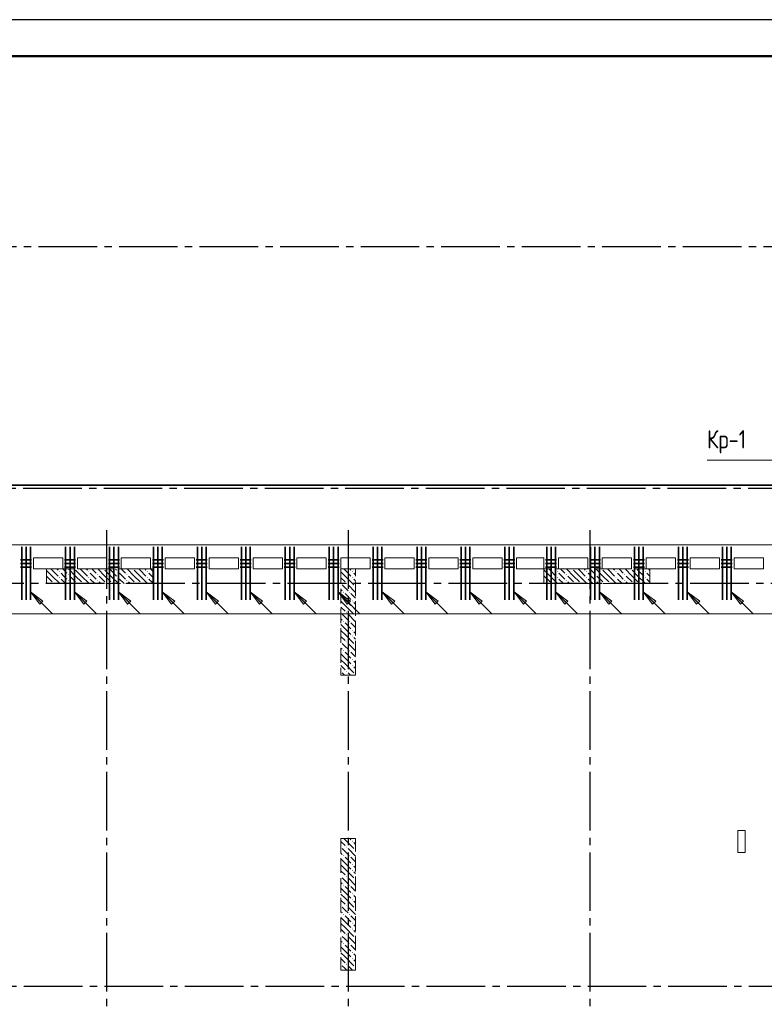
# Model space of a CAD drawing. Header units: millimetres. Extents: x 0 to 61017, y 0 to 42000.
# Tile 13 of 23: x 23752 to 33923, y 28556 to 42000. Entities that reach past the tile are written whole.
import ezdxf

# ---------------------------------------------------------------- set-up
doc = ezdxf.new("R2010")
doc.units = ezdxf.units.MM
doc.linetypes.add('______2', pattern=[270, 200, -70])
doc.linetypes.add('______5', pattern=[1100, 800, -100, 100, -100])
for name, color, linetype, lineweight in [('S1 Стержни арматуры фон', 7, 'Continuous', 25), ('Standard', 7, 'Continuous', 25), ('ЖБ Пилон', 180, 'Continuous', 25), ('Оси', 40, '______5', 18), ('Позиционная метка номер позиции', 7, 'Continuous', 13), ('Поперечное армирование AW фон', 7, 'Continuous', 25)]:
    doc.layers.add(name, color=color, linetype=linetype, lineweight=lineweight)
doc.layers.add('ЖБ Перекрытие верхний уровень', color=7, linetype='Continuous', lineweight=25, true_color=0xe0e0ff)
doc.styles.add('GOST 2.304-81', font='txt')

msp = doc.modelspace()

# ---------------------------------------------------------------- hatches: boundary and pattern name
at = {"layer": 'ЖБ Пилон', "linetype": 'Continuous', "lineweight": 18, "transparency": 33554687}
for points in [[(24290, 34463), (24297, 34470), (24303, 34463), (24297, 34457)], [(24410, 34423), (24417, 34430), (24423, 34423), (24417, 34417)], [(24500, 34500), (24497, 34497), (24494, 34500)], [(24690, 34463), (24697, 34470), (24703, 34463), (24697, 34457)], [(24810, 34423), (24817, 34430), (24823, 34423), (24817, 34417)], [(24900, 34500), (24897, 34497), (24894, 34500)], [(25090, 34463), (25097, 34470), (25103, 34463), (25097, 34457)], [(25210, 34423), (25217, 34430), (25223, 34423), (25217, 34417)], [(25300, 34500), (25297, 34497), (25294, 34500)], [(25490, 34463), (25497, 34470), (25503, 34463), (25497, 34457)], [(28290, 34463), (28297, 34470), (28303, 34463), (28297, 34457)], [(31090, 34463), (31097, 34470), (31103, 34463), (31097, 34457)], [(31210, 34423), (31217, 34430), (31223, 34423), (31217, 34417)], [(31300, 34500), (31297, 34497), (31294, 34500)], [(31490, 34463), (31497, 34470), (31503, 34463), (31497, 34457)], [(31610, 34423), (31617, 34430), (31623, 34423), (31617, 34417)], [(31700, 34500), (31697, 34497), (31694, 34500)], [(31890, 34463), (31897, 34470), (31903, 34463), (31897, 34457)], [(32010, 34423), (32017, 34430), (32023, 34423), (32017, 34417)], [(32100, 34500), (32097, 34497), (32094, 34500)], [(32290, 34463), (32297, 34470), (32303, 34463), (32297, 34457)], [(24130, 34303), (24137, 34310), (24143, 34303), (24140, 34300), (24134, 34300)], [(24210, 34303), (24217, 34310), (24223, 34303), (24220, 34300), (24214, 34300)], [(24290, 34383), (24297, 34390), (24303, 34383), (24297, 34377)], [(24410, 34343), (24417, 34350), (24423, 34343), (24417, 34337)], [(24530, 34303), (24537, 34310), (24543, 34303), (24540, 34300), (24534, 34300)], [(24610, 34303), (24617, 34310), (24623, 34303), (24620, 34300), (24614, 34300)], [(24690, 34383), (24697, 34390), (24703, 34383), (24697, 34377)], [(24810, 34343), (24817, 34350), (24823, 34343), (24817, 34337)], [(24930, 34303), (24937, 34310), (24943, 34303), (24940, 34300), (24934, 34300)], [(25010, 34303), (25017, 34310), (25023, 34303), (25020, 34300), (25014, 34300)], [(25090, 34383), (25097, 34390), (25103, 34383), (25097, 34377)], [(25210, 34343), (25217, 34350), (25223, 34343), (25217, 34337)], [(25330, 34303), (25337, 34310), (25343, 34303), (25340, 34300), (25334, 34300)], [(25410, 34303), (25417, 34310), (25423, 34303), (25420, 34300), (25414, 34300)], [(25490, 34383), (25497, 34390), (25503, 34383), (25497, 34377)], [(28140, 34307), (28143, 34303), (28140, 34300)], [(28210, 34303), (28217, 34310), (28223, 34303), (28217, 34297)], [(28290, 34383), (28297, 34390), (28303, 34383), (28297, 34377)], [(30930, 34303), (30937, 34310), (30943, 34303), (30940, 34300), (30934, 34300)], [(31010, 34303), (31017, 34310), (31023, 34303), (31020, 34300), (31014, 34300)], [(31090, 34383), (31097, 34390), (31103, 34383), (31097, 34377)], [(31210, 34343), (31217, 34350), (31223, 34343), (31217, 34337)], [(31330, 34303), (31337, 34310), (31343, 34303), (31340, 34300), (31334, 34300)], [(31410, 34303), (31417, 34310), (31423, 34303), (31420, 34300), (31414, 34300)], [(31490, 34383), (31497, 34390), (31503, 34383), (31497, 34377)], [(31610, 34343), (31617, 34350), (31623, 34343), (31617, 34337)], [(31730, 34303), (31737, 34310), (31743, 34303), (31740, 34300), (31734, 34300)], [(31810, 34303), (31817, 34310), (31823, 34303), (31820, 34300), (31814, 34300)], [(31890, 34383), (31897, 34390), (31903, 34383), (31897, 34377)], [(32010, 34343), (32017, 34350), (32023, 34343), (32017, 34337)], [(32130, 34303), (32137, 34310), (32143, 34303), (32140, 34300), (32134, 34300)], [(32210, 34303), (32217, 34310), (32223, 34303), (32220, 34300), (32214, 34300)], [(32290, 34383), (32297, 34390), (32303, 34383), (32297, 34377)], [(28170, 34183), (28177, 34190), (28183, 34183), (28177, 34177)], [(28250, 34183), (28257, 34190), (28263, 34183), (28257, 34177)], [(28330, 34263), (28337, 34270), (28340, 34267), (28340, 34260), (28337, 34257)], [(28290, 34063), (28297, 34070), (28303, 34063), (28297, 34057)], [(28140, 33907), (28143, 33903), (28140, 33900)], [(28210, 33903), (28217, 33910), (28223, 33903), (28217, 33897)], [(28290, 33983), (28297, 33990), (28303, 33983), (28297, 33977)], [(28170, 33783), (28177, 33790), (28183, 33783), (28177, 33777)], [(28250, 33783), (28257, 33790), (28263, 33783), (28257, 33777)], [(28330, 33863), (28337, 33870), (28340, 33867), (28340, 33860), (28337, 33857)], [(28290, 33663), (28297, 33670), (28303, 33663), (28297, 33657)], [(28140, 33507), (28143, 33503), (28140, 33500)], [(28210, 33503), (28217, 33510), (28223, 33503), (28217, 33497)], [(28290, 33583), (28297, 33590), (28303, 33583), (28297, 33577)], [(28170, 33383), (28177, 33390), (28183, 33383), (28177, 33377)], [(28250, 33383), (28257, 33390), (28263, 33383), (28257, 33377)], [(28330, 33463), (28337, 33470), (28340, 33467), (28340, 33460), (28337, 33457)], [(28290, 33263), (28297, 33270), (28303, 33263), (28297, 33257)], [(28140, 33107), (28143, 33103), (28140, 33100)], [(28210, 33103), (28217, 33110), (28223, 33103), (28217, 33097)], [(28290, 33183), (28297, 33190), (28303, 33183), (28297, 33177)], [(28330, 33063), (28337, 33070), (28340, 33067), (28340, 33060), (28337, 33057)], [(28290, 30783), (28297, 30790), (28303, 30783), (28297, 30777)], [(28140, 30707), (28143, 30703), (28140, 30700)], [(28210, 30703), (28217, 30710), (28223, 30703), (28217, 30697)], [(28330, 30663), (28337, 30670), (28340, 30667), (28340, 30660), (28337, 30657)], [(28170, 30583), (28177, 30590), (28183, 30583), (28177, 30577)], [(28250, 30583), (28257, 30590), (28263, 30583), (28257, 30577)], [(28290, 30463), (28297, 30470), (28303, 30463), (28297, 30457)], [(28290, 30383), (28297, 30390), (28303, 30383), (28297, 30377)], [(28140, 30307), (28143, 30303), (28140, 30300)], [(28210, 30303), (28217, 30310), (28223, 30303), (28217, 30297)], [(28330, 30263), (28337, 30270), (28340, 30267), (28340, 30260), (28337, 30257)], [(28170, 30183), (28177, 30190), (28183, 30183), (28177, 30177)], [(28250, 30183), (28257, 30190), (28263, 30183), (28257, 30177)], [(28290, 30063), (28297, 30070), (28303, 30063), (28297, 30057)], [(28290, 29983), (28297, 29990), (28303, 29983), (28297, 29977)], [(28140, 29907), (28143, 29903), (28140, 29900)], [(28210, 29903), (28217, 29910), (28223, 29903), (28217, 29897)], [(28330, 29863), (28337, 29870), (28340, 29867), (28340, 29860), (28337, 29857)], [(28170, 29783), (28177, 29790), (28183, 29783), (28177, 29777)], [(28250, 29783), (28257, 29790), (28263, 29783), (28257, 29777)], [(28290, 29663), (28297, 29670), (28303, 29663), (28297, 29657)], [(28290, 29583), (28297, 29590), (28303, 29583), (28297, 29577)], [(28140, 29507), (28143, 29503), (28140, 29500)], [(28210, 29503), (28217, 29510), (28223, 29503), (28217, 29497)], [(28330, 29463), (28337, 29470), (28340, 29467), (28340, 29460), (28337, 29457)], [(28170, 29383), (28177, 29390), (28183, 29383), (28177, 29377)], [(28250, 29383), (28257, 29390), (28263, 29383), (28257, 29377)], [(28290, 29263), (28297, 29270), (28303, 29263), (28297, 29257)], [(28290, 29183), (28297, 29190), (28303, 29183), (28297, 29177)], [(28140, 29107), (28143, 29103), (28140, 29100)], [(28210, 29103), (28217, 29110), (28223, 29103), (28217, 29097)], [(28330, 29063), (28337, 29070), (28340, 29067), (28340, 29060), (28337, 29057)]]:
    msp.add_hatch(color=7, dxfattribs=at).paths.add_polyline_path(points, flags=16)
at = {"layer": 'Позиционная метка номер позиции', "linetype": 'Continuous', "lineweight": 13, "transparency": 33554687}
for points in [[(24027, 34018), (23900, 34188), (24070, 34061)], [(24627, 34018), (24500, 34188), (24670, 34061)], [(25227, 34018), (25100, 34188), (25270, 34061)], [(25827, 34018), (25700, 34188), (25870, 34061)], [(26427, 34018), (26300, 34188), (26470, 34061)], [(27027, 34018), (26900, 34188), (27070, 34061)], [(27627, 34018), (27500, 34188), (27670, 34061)], [(28227, 34018), (28100, 34188), (28270, 34061)], [(28832, 34018), (28705, 34188), (28875, 34061)], [(29427, 34018), (29300, 34188), (29470, 34061)], [(30027, 34018), (29900, 34188), (30070, 34061)], [(30632, 34018), (30505, 34188), (30675, 34061)], [(31197, 34018), (31070, 34188), (31240, 34061)], [(31797, 34018), (31670, 34188), (31840, 34061)], [(32397, 34018), (32270, 34188), (32440, 34061)], [(32997, 34018), (32870, 34188), (33040, 34061)], [(33597, 34018), (33470, 34188), (33640, 34061)]]:
    msp.add_hatch(color=7, dxfattribs=at).paths.add_polyline_path(points, flags=16)

# ---------------------------------------------------------------- linework, layer by layer
at = {"layer": 'S1 Стержни арматуры фон', "color": 7, "linetype": 'Continuous', "lineweight": 35, "transparency": 33554687}
for p, q in [((23780, 34800), (23780, 34080)), ((23840, 34800), (23840, 34080)), ((23900, 34800), (23900, 34080)), ((24380, 34800), (24380, 34080)), ((24440, 34800), (24440, 34080)), ((24500, 34800), (24500, 34080)), ((24980, 34800), (24980, 34080)), ((25040, 34800), (25040, 34080)), ((25100, 34800), (25100, 34080)), ((25580, 34800), (25580, 34080)), ((25640, 34800), (25640, 34080)), ((25700, 34800), (25700, 34080)), ((26180, 34800), (26180, 34080)), ((26240, 34800), (26240, 34080)), ((26300, 34800), (26300, 34080)), ((26780, 34800), (26780, 34080)), ((26840, 34800), (26840, 34080)), ((26900, 34800), (26900, 34080)), ((27380, 34800), (27380, 34080)), ((27440, 34800), (27440, 34080)), ((27500, 34800), (27500, 34080)), ((27980, 34800), (27980, 34080)), ((28040, 34800), (28040, 34080)), ((28100, 34800), (28100, 34080)), ((28580, 34800), (28580, 34080)), ((28640, 34800), (28640, 34080)), ((28700, 34800), (28700, 34080)), ((29180, 34800), (29180, 34080)), ((29240, 34800), (29240, 34080)), ((29300, 34800), (29300, 34080)), ((29780, 34800), (29780, 34080)), ((29840, 34800), (29840, 34080)), ((29900, 34800), (29900, 34080)), ((30380, 34800), (30380, 34080)), ((30440, 34800), (30440, 34080)), ((30500, 34800), (30500, 34080)), ((30950, 34800), (30950, 34080)), ((31010, 34800), (31010, 34080)), ((31070, 34800), (31070, 34080)), ((31550, 34800), (31550, 34080)), ((31610, 34800), (31610, 34080)), ((31670, 34800), (31670, 34080)), ((32150, 34800), (32150, 34080)), ((32210, 34800), (32210, 34080)), ((32270, 34800), (32270, 34080)), ((32750, 34800), (32750, 34080)), ((32810, 34800), (32810, 34080)), ((32870, 34800), (32870, 34080)), ((33350, 34800), (33350, 34080)), ((33410, 34800), (33410, 34080)), ((33470, 34800), (33470, 34080))]:
    msp.add_line(p, q, dxfattribs=at)
at = {"layer": 'Standard', "color": 7, "linetype": 'Continuous', "lineweight": 13, "transparency": 33554687}
msp.add_lwpolyline([(0, 0), (59400, 0), (59400, 42000), (0, 42000), (0, 0)], close=True, dxfattribs=at)
for points in [[(0, 42000), (0, 0), (59400, 0), (59400, 42000), (0, 42000)], [(59400, 42000), (0, 42000), (0, 0), (59400, 0), (59400, 42000)]]:
    msp.add_lwpolyline(points, dxfattribs=at)
at = {"layer": 'Standard', "color": 7, "linetype": 'Continuous', "lineweight": 25, "transparency": 33554687}
msp.add_lwpolyline([(0, 42000), (0, 0), (59400, 0), (59400, 42000), (0, 42000)], dxfattribs=at)
at = {"layer": 'Standard', "color": 7, "linetype": 'Continuous', "lineweight": 50, "transparency": 33554687}
msp.add_lwpolyline([(2000, 41500), (58900, 41500), (58900, 500), (2000, 500), (2000, 41500)], close=True, dxfattribs=at)
at = {"layer": 'Standard', "color": 254, "linetype": 'Continuous', "lineweight": 35, "true_color": 0xc4c4ff, "transparency": 33554687}
msp.add_lwpolyline([(7025, 19800), (49780, 19800), (49780, 35644), (7025, 35644), (7025, 19800)], dxfattribs=at)
at = {"layer": 'ЖБ Перекрытие верхний уровень', "color": 7, "linetype": 'Continuous', "lineweight": 18, "transparency": 33554687}
for p, q in [((28240, 34830), (22060, 34830)), ((34420, 34830), (28240, 34830)), ((23940, 34500), (23940, 34650)), ((23940, 34650), (24340, 34650)), ((24340, 34650), (24340, 34500)), ((24540, 34650), (24940, 34650)), ((24540, 34500), (24540, 34650)), ((24940, 34650), (24940, 34500)), ((25140, 34500), (25140, 34650)), ((25140, 34650), (25540, 34650)), ((25540, 34650), (25540, 34500)), ((25740, 34650), (26140, 34650)), ((25740, 34500), (25740, 34650)), ((26140, 34650), (26140, 34500)), ((26340, 34500), (26340, 34650)), ((26340, 34650), (26740, 34650)), ((26740, 34650), (26740, 34500)), ((26940, 34500), (26940, 34650)), ((26940, 34650), (27340, 34650)), ((27340, 34650), (27340, 34500)), ((27540, 34650), (27940, 34650)), ((27540, 34500), (27540, 34650)), ((27940, 34650), (27940, 34500)), ((28140, 34500), (28140, 34650)), ((28140, 34650), (28240, 34650)), ((28240, 34650), (28540, 34650)), ((28540, 34650), (28540, 34500)), ((28740, 34500), (28740, 34650)), ((28740, 34650), (29140, 34650)), ((29140, 34650), (29140, 34500)), ((29340, 34500), (29340, 34650)), ((29340, 34650), (29740, 34650)), ((29740, 34650), (29740, 34500)), ((29940, 34650), (30340, 34650)), ((29940, 34500), (29940, 34650)), ((30340, 34650), (30340, 34500)), ((30540, 34500), (30540, 34650)), ((30540, 34650), (30910, 34650)), ((30910, 34650), (30910, 34500)), ((31110, 34500), (31110, 34650)), ((31110, 34650), (31510, 34650)), ((31510, 34650), (31510, 34500)), ((31710, 34500), (31710, 34650)), ((31710, 34650), (32110, 34650)), ((32110, 34650), (32110, 34500)), ((32310, 34500), (32310, 34650)), ((32310, 34650), (32710, 34650)), ((32710, 34650), (32710, 34500)), ((32910, 34500), (32910, 34650)), ((32910, 34650), (33310, 34650)), ((33310, 34650), (33310, 34500)), ((33510, 34650), (33910, 34650)), ((33510, 34500), (33510, 34650)), ((33910, 34650), (33910, 34500)), ((24340, 34500), (23940, 34500)), ((24940, 34500), (24540, 34500)), ((25540, 34500), (25140, 34500)), ((26140, 34500), (25740, 34500)), ((26740, 34500), (26340, 34500)), ((27340, 34500), (26940, 34500)), ((27940, 34500), (27540, 34500)), ((28240, 34500), (28140, 34500)), ((28540, 34500), (28240, 34500)), ((29140, 34500), (28740, 34500)), ((29740, 34500), (29340, 34500)), ((30340, 34500), (29940, 34500)), ((30910, 34500), (30540, 34500)), ((31510, 34500), (31110, 34500)), ((32110, 34500), (31710, 34500)), ((32710, 34500), (32310, 34500)), ((33310, 34500), (32910, 34500)), ((33910, 34500), (33510, 34500)), ((33660, 30930), (33560, 30930)), ((33560, 30930), (33560, 30630)), ((33660, 30630), (33660, 30930)), ((33560, 30630), (33660, 30630))]:
    msp.add_line(p, q, dxfattribs=at)
at = {"layer": 'ЖБ Пилон', "color": 253, "linetype": '______2', "lineweight": 13, "true_color": 0xa0a0a0, "transparency": 33554687}
for p, q in [((25570, 34500), (24120, 34500)), ((24120, 34500), (24120, 34300)), ((25570, 34300), (25570, 34500)), ((28140, 34500), (28140, 33050)), ((28340, 34500), (28140, 34500)), ((28340, 33050), (28340, 34500)), ((32360, 34500), (30910, 34500)), ((30910, 34500), (30910, 34300)), ((32360, 34300), (32360, 34500)), ((24120, 34300), (25570, 34300)), ((30910, 34300), (32360, 34300)), ((28140, 33050), (28340, 33050)), ((28140, 30820), (28140, 29020)), ((28340, 30820), (28140, 30820)), ((28340, 29020), (28340, 30820)), ((28140, 29020), (28340, 29020))]:
    msp.add_line(p, q, dxfattribs=at)
at = {"layer": 'ЖБ Пилон', "color": 9, "linetype": 'Continuous', "lineweight": 18, "true_color": 0xc7c7c7, "transparency": 33554687}
for p, q in [((24120, 34480), (24197, 34403)), ((24197, 34483), (24180, 34500)), ((24197, 34483), (24277, 34403)), ((24260, 34500), (24277, 34483)), ((24357, 34403), (24317, 34443)), ((24340, 34500), (24397, 34443)), ((24517, 34403), (24420, 34500)), ((24517, 34483), (24597, 34403)), ((24597, 34483), (24580, 34500)), ((24597, 34483), (24677, 34403)), ((24660, 34500), (24677, 34483)), ((24757, 34403), (24717, 34443)), ((24740, 34500), (24797, 34443)), ((24917, 34403), (24820, 34500)), ((24917, 34483), (24997, 34403)), ((24997, 34483), (24980, 34500)), ((24997, 34483), (25077, 34403)), ((25060, 34500), (25077, 34483)), ((25157, 34403), (25117, 34443)), ((25140, 34500), (25197, 34443)), ((25317, 34403), (25220, 34500)), ((25317, 34483), (25397, 34403)), ((25397, 34483), (25380, 34500)), ((25397, 34483), (25477, 34403)), ((25460, 34500), (25477, 34483)), ((25557, 34403), (25517, 34443)), ((25540, 34500), (25570, 34470)), ((28140, 34460), (28197, 34403)), ((28197, 34483), (28180, 34500)), ((28197, 34483), (28277, 34403)), ((28260, 34500), (28277, 34483)), ((28340, 34420), (28317, 34443)), ((30917, 34483), (30997, 34403)), ((30997, 34483), (30980, 34500)), ((30997, 34483), (31077, 34403)), ((31060, 34500), (31077, 34483)), ((31157, 34403), (31117, 34443)), ((31140, 34500), (31197, 34443)), ((31317, 34403), (31220, 34500)), ((31317, 34483), (31397, 34403)), ((31397, 34483), (31380, 34500)), ((31397, 34483), (31477, 34403)), ((31460, 34500), (31477, 34483)), ((31557, 34403), (31517, 34443)), ((31540, 34500), (31597, 34443)), ((31717, 34403), (31620, 34500)), ((31717, 34483), (31797, 34403)), ((31797, 34483), (31780, 34500)), ((31797, 34483), (31877, 34403)), ((31860, 34500), (31877, 34483)), ((31957, 34403), (31917, 34443)), ((31940, 34500), (31997, 34443)), ((32117, 34403), (32020, 34500)), ((32117, 34483), (32197, 34403)), ((32197, 34483), (32180, 34500)), ((32197, 34483), (32277, 34403)), ((32260, 34500), (32277, 34483)), ((32357, 34403), (32317, 34443)), ((32340, 34500), (32360, 34480)), ((24120, 34400), (24197, 34323)), ((24197, 34403), (24300, 34300)), ((24317, 34363), (24380, 34300)), ((24397, 34363), (24357, 34403)), ((24437, 34403), (24517, 34323)), ((24437, 34323), (24460, 34300)), ((24517, 34403), (24597, 34323)), ((24597, 34403), (24700, 34300)), ((24717, 34363), (24780, 34300)), ((24797, 34363), (24757, 34403)), ((24837, 34403), (24917, 34323)), ((24837, 34323), (24860, 34300)), ((24917, 34403), (24997, 34323)), ((24997, 34403), (25100, 34300)), ((25117, 34363), (25180, 34300)), ((25197, 34363), (25157, 34403)), ((25237, 34403), (25317, 34323)), ((25237, 34323), (25260, 34300)), ((25317, 34403), (25397, 34323)), ((25397, 34403), (25500, 34300)), ((25517, 34363), (25570, 34310)), ((25570, 34390), (25557, 34403)), ((28140, 34380), (28197, 34323)), ((28197, 34243), (28157, 34283)), ((28197, 34403), (28317, 34283)), ((28237, 34283), (28340, 34180)), ((28317, 34363), (28340, 34340)), ((30917, 34403), (30910, 34410)), ((30910, 34330), (30917, 34323)), ((30917, 34403), (30997, 34323)), ((30997, 34403), (31100, 34300)), ((31117, 34363), (31180, 34300)), ((31197, 34363), (31157, 34403)), ((31237, 34403), (31317, 34323)), ((31237, 34323), (31260, 34300)), ((31317, 34403), (31397, 34323)), ((31397, 34403), (31500, 34300)), ((31517, 34363), (31580, 34300)), ((31597, 34363), (31557, 34403)), ((31637, 34403), (31717, 34323)), ((31637, 34323), (31660, 34300)), ((31717, 34403), (31797, 34323)), ((31797, 34403), (31900, 34300)), ((31917, 34363), (31980, 34300)), ((31997, 34363), (31957, 34403)), ((32037, 34403), (32117, 34323)), ((32037, 34323), (32060, 34300)), ((32117, 34403), (32197, 34323)), ((32197, 34403), (32300, 34300)), ((32317, 34363), (32360, 34320)), ((32360, 34400), (32357, 34403)), ((28140, 34220), (28157, 34203)), ((28237, 34203), (28197, 34243)), ((28197, 34163), (28277, 34083)), ((28277, 34163), (28340, 34100)), ((28197, 34083), (28140, 34140)), ((28140, 34060), (28197, 34003)), ((28197, 34083), (28277, 34003)), ((28340, 34020), (28317, 34043)), ((28140, 33980), (28197, 33923)), ((28197, 33843), (28157, 33883)), ((28197, 34003), (28317, 33883)), ((28237, 33883), (28340, 33780)), ((28317, 33963), (28340, 33940)), ((28140, 33820), (28157, 33803)), ((28237, 33803), (28197, 33843)), ((28197, 33763), (28277, 33683)), ((28277, 33763), (28340, 33700)), ((28197, 33683), (28140, 33740)), ((28140, 33660), (28197, 33603)), ((28197, 33683), (28277, 33603)), ((28340, 33620), (28317, 33643)), ((28140, 33580), (28197, 33523)), ((28197, 33443), (28157, 33483)), ((28197, 33603), (28317, 33483)), ((28237, 33483), (28340, 33380)), ((28317, 33563), (28340, 33540)), ((28140, 33420), (28157, 33403)), ((28237, 33403), (28197, 33443)), ((28197, 33363), (28277, 33283)), ((28277, 33363), (28340, 33300)), ((28197, 33283), (28140, 33340)), ((28140, 33260), (28197, 33203)), ((28197, 33283), (28277, 33203)), ((28340, 33220), (28317, 33243)), ((28140, 33180), (28197, 33123)), ((28190, 33050), (28157, 33083)), ((28197, 33203), (28317, 33083)), ((28237, 33083), (28270, 33050)), ((28317, 33163), (28340, 33140)), ((28180, 30820), (28197, 30803)), ((28197, 30803), (28317, 30683)), ((28260, 30820), (28277, 30803)), ((28140, 30780), (28197, 30723)), ((28197, 30643), (28157, 30683)), ((28237, 30683), (28340, 30580)), ((28317, 30763), (28340, 30740)), ((28140, 30620), (28157, 30603)), ((28197, 30483), (28140, 30540)), ((28237, 30603), (28197, 30643)), ((28197, 30563), (28277, 30483)), ((28277, 30563), (28340, 30500)), ((28140, 30460), (28197, 30403)), ((28197, 30483), (28277, 30403)), ((28197, 30403), (28317, 30283)), ((28340, 30420), (28317, 30443)), ((28140, 30380), (28197, 30323)), ((28197, 30243), (28157, 30283)), ((28237, 30283), (28340, 30180)), ((28317, 30363), (28340, 30340)), ((28140, 30220), (28157, 30203)), ((28197, 30083), (28140, 30140)), ((28237, 30203), (28197, 30243)), ((28197, 30163), (28277, 30083)), ((28277, 30163), (28340, 30100)), ((28140, 30060), (28197, 30003)), ((28197, 30083), (28277, 30003)), ((28197, 30003), (28317, 29883)), ((28340, 30020), (28317, 30043)), ((28140, 29980), (28197, 29923)), ((28197, 29843), (28157, 29883)), ((28237, 29883), (28340, 29780)), ((28317, 29963), (28340, 29940)), ((28140, 29820), (28157, 29803)), ((28197, 29683), (28140, 29740)), ((28237, 29803), (28197, 29843)), ((28197, 29763), (28277, 29683)), ((28277, 29763), (28340, 29700)), ((28140, 29660), (28197, 29603)), ((28140, 29580), (28197, 29523)), ((28197, 29683), (28277, 29603)), ((28197, 29603), (28317, 29483)), ((28340, 29620), (28317, 29643)), ((28197, 29443), (28157, 29483)), ((28237, 29403), (28197, 29443)), ((28237, 29483), (28340, 29380)), ((28317, 29563), (28340, 29540)), ((28140, 29420), (28157, 29403)), ((28197, 29283), (28140, 29340)), ((28197, 29363), (28277, 29283)), ((28277, 29363), (28340, 29300)), ((28140, 29260), (28197, 29203)), ((28140, 29180), (28197, 29123)), ((28197, 29283), (28277, 29203)), ((28197, 29203), (28317, 29083)), ((28340, 29220), (28317, 29243)), ((28197, 29043), (28157, 29083)), ((28220, 29020), (28197, 29043)), ((28237, 29083), (28300, 29020)), ((28317, 29163), (28340, 29140)), ((28140, 29020), (28140, 29020))]:
    msp.add_line(p, q, dxfattribs=at)
at = {"layer": 'Оси', "color": 8, "linetype": '______5', "lineweight": -3, "transparency": 33554687}
for p, q in [((43510, 38900), (4600, 38900)), ((43300, 35600), (4600, 35600)), ((24940, 35030), (24940, 16970)), ((28240, 35030), (28240, 16970)), ((31540, 35030), (31540, 16970)), ((50210, 34300), (4600, 34300)), ((50210, 34300), (4600, 34300)), ((49910, 28800), (4600, 28800))]:
    msp.add_line(p, q, dxfattribs=at)
at = {"layer": 'Позиционная метка номер позиции', "color": 7, "linetype": 'Continuous', "lineweight": 13, "transparency": 33554687}
for p, q in [((23900, 34188), (24200, 33888)), ((23900, 34188), (23900, 34188)), ((23900, 34188), (23900, 34188)), ((23900, 34188), (23900, 34188)), ((23900, 34188), (24070, 34061)), ((24027, 34018), (23900, 34188)), ((24500, 34188), (24800, 33888)), ((24500, 34188), (24500, 34188)), ((24500, 34188), (24500, 34188)), ((24500, 34188), (24500, 34188)), ((24500, 34188), (24670, 34061)), ((24627, 34018), (24500, 34188)), ((25100, 34188), (25400, 33888)), ((25100, 34188), (25100, 34188)), ((25100, 34188), (25100, 34188)), ((25100, 34188), (25100, 34188)), ((25100, 34188), (25270, 34061)), ((25227, 34018), (25100, 34188)), ((25700, 34188), (26000, 33888)), ((25700, 34188), (25700, 34188)), ((25700, 34188), (25700, 34188)), ((25700, 34188), (25700, 34188)), ((25700, 34188), (25870, 34061)), ((25827, 34018), (25700, 34188)), ((26300, 34188), (26600, 33888)), ((26300, 34188), (26300, 34188)), ((26300, 34188), (26300, 34188)), ((26300, 34188), (26300, 34188)), ((26300, 34188), (26470, 34061)), ((26427, 34018), (26300, 34188)), ((26900, 34188), (27200, 33888)), ((26900, 34188), (26900, 34188)), ((26900, 34188), (26900, 34188)), ((26900, 34188), (26900, 34188)), ((26900, 34188), (27070, 34061)), ((27027, 34018), (26900, 34188)), ((27500, 34188), (27800, 33888)), ((27500, 34188), (27500, 34188)), ((27500, 34188), (27500, 34188)), ((27500, 34188), (27500, 34188)), ((27500, 34188), (27670, 34061)), ((27627, 34018), (27500, 34188)), ((28100, 34188), (28400, 33888)), ((28100, 34188), (28100, 34188)), ((28100, 34188), (28100, 34188)), ((28100, 34188), (28100, 34188)), ((28100, 34188), (28270, 34061)), ((28227, 34018), (28100, 34188)), ((28705, 34188), (29005, 33888)), ((28705, 34188), (28705, 34188)), ((28705, 34188), (28705, 34188)), ((28705, 34188), (28705, 34188)), ((28705, 34188), (28875, 34061)), ((28832, 34018), (28705, 34188)), ((29300, 34188), (29600, 33888)), ((29300, 34188), (29300, 34188)), ((29300, 34188), (29300, 34188)), ((29300, 34188), (29300, 34188)), ((29300, 34188), (29470, 34061)), ((29427, 34018), (29300, 34188)), ((29900, 34188), (30200, 33888)), ((29900, 34188), (29900, 34188)), ((29900, 34188), (29900, 34188)), ((29900, 34188), (29900, 34188)), ((29900, 34188), (30070, 34061)), ((30027, 34018), (29900, 34188)), ((30505, 34188), (30805, 33888)), ((30505, 34188), (30505, 34188)), ((30505, 34188), (30505, 34188)), ((30505, 34188), (30505, 34188)), ((30505, 34188), (30675, 34061)), ((30632, 34018), (30505, 34188)), ((31070, 34188), (31370, 33888)), ((31070, 34188), (31070, 34188)), ((31070, 34188), (31070, 34188)), ((31070, 34188), (31070, 34188)), ((31070, 34188), (31240, 34061)), ((31197, 34018), (31070, 34188)), ((31670, 34188), (31970, 33888)), ((31670, 34188), (31670, 34188)), ((31670, 34188), (31670, 34188)), ((31670, 34188), (31670, 34188)), ((31670, 34188), (31840, 34061)), ((31797, 34018), (31670, 34188)), ((32270, 34188), (32570, 33888)), ((32270, 34188), (32270, 34188)), ((32270, 34188), (32270, 34188)), ((32270, 34188), (32270, 34188)), ((32270, 34188), (32440, 34061)), ((32397, 34018), (32270, 34188)), ((32870, 34188), (33170, 33888)), ((32870, 34188), (32870, 34188)), ((32870, 34188), (32870, 34188)), ((32870, 34188), (32870, 34188)), ((32870, 34188), (33040, 34061)), ((32997, 34018), (32870, 34188)), ((33470, 34188), (33770, 33888)), ((33470, 34188), (33470, 34188)), ((33470, 34188), (33470, 34188)), ((33470, 34188), (33470, 34188)), ((33470, 34188), (33640, 34061)), ((33597, 34018), (33470, 34188)), ((24070, 34061), (24027, 34018)), ((24048, 34039), (24059, 34029)), ((24670, 34061), (24627, 34018)), ((24648, 34039), (24659, 34029)), ((25270, 34061), (25227, 34018)), ((25248, 34039), (25259, 34029)), ((25870, 34061), (25827, 34018)), ((25848, 34039), (25859, 34029)), ((26470, 34061), (26427, 34018)), ((26448, 34039), (26459, 34029)), ((27070, 34061), (27027, 34018)), ((27048, 34039), (27059, 34029)), ((27670, 34061), (27627, 34018)), ((27648, 34039), (27659, 34029)), ((28270, 34061), (28227, 34018)), ((28248, 34039), (28259, 34029)), ((28875, 34061), (28832, 34018)), ((28853, 34039), (28864, 34029)), ((29470, 34061), (29427, 34018)), ((29448, 34039), (29459, 34029)), ((30070, 34061), (30027, 34018)), ((30048, 34039), (30059, 34029)), ((30675, 34061), (30632, 34018)), ((30653, 34039), (30664, 34029)), ((31240, 34061), (31197, 34018)), ((31218, 34039), (31229, 34029)), ((31840, 34061), (31797, 34018)), ((31818, 34039), (31829, 34029)), ((32440, 34061), (32397, 34018)), ((32418, 34039), (32429, 34029)), ((33040, 34061), (32997, 34018)), ((33018, 34039), (33029, 34029)), ((33640, 34061), (33597, 34018)), ((33618, 34039), (33629, 34029))]:
    msp.add_line(p, q, dxfattribs=at)
for points in [[(42940, 35486), (42440, 35986), (33140, 35986)], [(22040, 34188), (22340, 33888), (34865, 33888), (34865, 32888), (34065, 32888)]]:
    msp.add_lwpolyline(points, dxfattribs=at)
at = {"layer": 'Поперечное армирование AW фон', "color": 7, "linetype": 'Continuous', "lineweight": 35, "transparency": 33554687}
for p, q in [((23915, 34625), (23765, 34625)), ((23915, 34575), (23765, 34575)), ((24515, 34625), (24365, 34625)), ((24515, 34575), (24365, 34575)), ((25115, 34625), (24965, 34625)), ((25115, 34575), (24965, 34575)), ((25715, 34625), (25565, 34625)), ((25715, 34575), (25565, 34575)), ((26315, 34625), (26165, 34625)), ((26315, 34575), (26165, 34575)), ((26915, 34625), (26765, 34625)), ((26915, 34575), (26765, 34575)), ((27515, 34625), (27365, 34625)), ((27515, 34575), (27365, 34575)), ((28115, 34625), (27965, 34625)), ((28115, 34575), (27965, 34575)), ((28715, 34625), (28565, 34625)), ((28715, 34575), (28565, 34575)), ((29315, 34625), (29165, 34625)), ((29315, 34575), (29165, 34575)), ((29915, 34625), (29765, 34625)), ((29915, 34575), (29765, 34575)), ((30515, 34625), (30365, 34625)), ((30515, 34575), (30365, 34575)), ((31085, 34625), (30935, 34625)), ((31085, 34575), (30935, 34575)), ((31685, 34625), (31535, 34625)), ((31685, 34575), (31535, 34575)), ((32285, 34625), (32135, 34625)), ((32285, 34575), (32135, 34575)), ((32885, 34625), (32735, 34625)), ((32885, 34575), (32735, 34575)), ((33485, 34625), (33335, 34625)), ((33485, 34575), (33335, 34575)), ((23915, 34525), (23765, 34525)), ((24515, 34525), (24365, 34525)), ((25115, 34525), (24965, 34525)), ((25715, 34525), (25565, 34525)), ((26315, 34525), (26165, 34525)), ((26915, 34525), (26765, 34525)), ((27515, 34525), (27365, 34525)), ((28115, 34525), (27965, 34525)), ((28715, 34525), (28565, 34525)), ((29315, 34525), (29165, 34525)), ((29915, 34525), (29765, 34525)), ((30515, 34525), (30365, 34525)), ((31085, 34525), (30935, 34525)), ((31685, 34525), (31535, 34525)), ((32285, 34525), (32135, 34525)), ((32885, 34525), (32735, 34525)), ((33485, 34525), (33335, 34525))]:
    msp.add_line(p, q, dxfattribs=at)

# ---------------------------------------------------------------- texts
at = {"layer": 'Standard', "color": 7, "linetype": 'Continuous', "lineweight": 25, "transparency": 33554687, "insert": (33140, 36078), "char_height": 250, "width": 675.67, "attachment_point": 7, "style": 'GOST 2.304-81'}
msp.add_mtext('Кр-1', dxfattribs=at)

doc.saveas('drawing.dxf')
